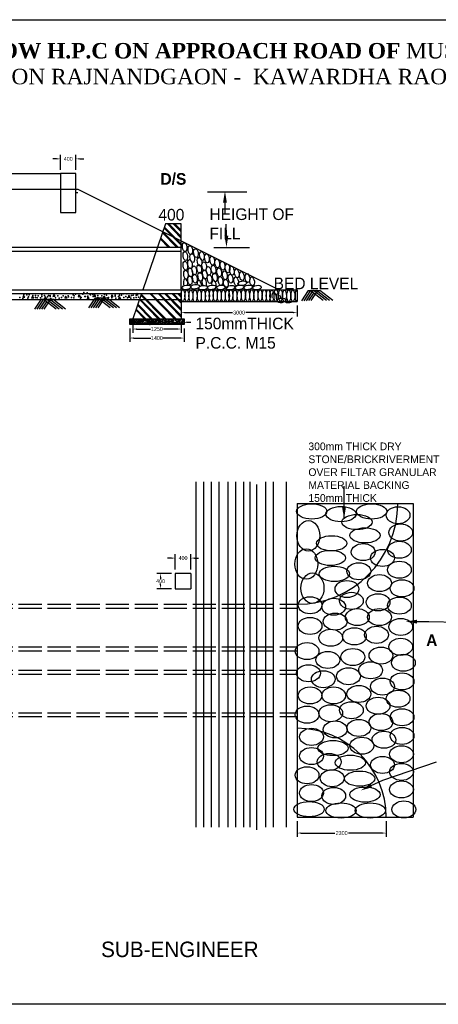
# Model space of a CAD drawing. Header units: inches. Extents: x 2258 to 46776, y 43776 to 70361.
# Tile 2 of 3: x 20608 to 31429, y 44930 to 70361. Entities that reach past the tile are written whole.
import ezdxf

# ---------------------------------------------------------------- set-up
doc = ezdxf.new("R2010")
doc.units = ezdxf.units.IN
doc.header["$MEASUREMENT"] = 0
doc.linetypes.add('ACAD_ISO02W100', pattern=[15, 12, -3])
doc.dimstyles.get("Standard").update_dxf_attribs({"dimtxt": 100.18, "dimasz": 100.18, "dimexe": 100.18, "dimexo": 100.0625, "dimgap": 10.09, "dimtad": 0, "dimtih": 1, "dimtoh": 1, "dimdec": 0, "dimzin": 0, "dimdsep": 46, "dimtxsty": 'Standard', "dimcen": 40.09, "dimadec": 0, "dimazin": 0, "dimtfac": 1, "dimtdec": 0, "dimtofl": 0, "dimtmove": 0, "dimatfit": 3, "dimfxl": 0, "dimtolj": 1, "dimtzin": 0, "dimarcsym": 0})

# ---------------------------------------------------------------- blocks, each defined once
blk = doc.blocks.new('*D1')
at = {"color": 0, "lineweight": -2, "transparency": 16777216}
for p, q in [((21563, 66767), (21463, 66767)), ((21663, 66485), (21663, 66867)), ((22063, 66485), (22063, 66867)), ((22163, 66767), (22263, 66767))]:
    blk.add_line(p, q, dxfattribs=at)
at = {"color": 0, "transparency": 16777216}
for points in [[(21563, 66784), (21563, 66750), (21663, 66767)], [(22163, 66784), (22163, 66750), (22063, 66767)]]:
    blk.add_solid(points, dxfattribs=at)
at = {"layer": 'Defpoints', "color": 0, "transparency": 16777216}
for p in [(22063, 66767), (21663, 66385), (22063, 66385)]:
    blk.add_point(p, dxfattribs=at)
at = {"color": 0, "transparency": 16777216, "insert": (21863, 66767), "char_height": 100.2, "attachment_point": 5}
blk.add_mtext('\\A1;400', dxfattribs=at)
blk = doc.blocks.new('*D3')
at = {"color": 0, "lineweight": -2, "transparency": 16777216}
for p, q in [((24781, 62877), (24781, 62696)), ((27781, 62983), (27781, 62696)), ((24881, 62796), (26112, 62796)), ((27681, 62796), (26450, 62796))]:
    blk.add_line(p, q, dxfattribs=at)
at = {"color": 0, "transparency": 16777216}
for points in [[(24881, 62812), (24881, 62779), (24781, 62796)], [(27681, 62812), (27681, 62779), (27781, 62796)]]:
    blk.add_solid(points, dxfattribs=at)
at = {"layer": 'Defpoints', "color": 0, "transparency": 16777216}
for p in [(27781, 63083), (24781, 62977), (27781, 62796)]:
    blk.add_point(p, dxfattribs=at)
at = {"color": 0, "transparency": 16777216, "insert": (26281, 62796), "char_height": 100.2, "attachment_point": 5}
blk.add_mtext('\\A1;3000', dxfattribs=at)
blk = doc.blocks.new('*D4')
at = {"color": 0, "lineweight": -2, "transparency": 16777216}
for p, q in [((23531, 62535), (23531, 62272)), ((23631, 62372), (23987, 62372)), ((24681, 62372), (24325, 62372)), ((24781, 62535), (24781, 62272))]:
    blk.add_line(p, q, dxfattribs=at)
at = {"color": 0, "transparency": 16777216}
for points in [[(23631, 62388), (23631, 62355), (23531, 62372)], [(24681, 62388), (24681, 62355), (24781, 62372)]]:
    blk.add_solid(points, dxfattribs=at)
at = {"layer": 'Defpoints', "color": 0, "transparency": 16777216}
for p in [(23531, 62635), (24781, 62635), (24781, 62372)]:
    blk.add_point(p, dxfattribs=at)
at = {"color": 0, "transparency": 16777216, "insert": (24156, 62372), "char_height": 100.2, "attachment_point": 5}
blk.add_mtext('\\A1;1250', dxfattribs=at)
blk = doc.blocks.new('*D5')
at = {"color": 0, "lineweight": -2, "transparency": 16777216}
for p, q in [((23456, 62385), (23456, 62039)), ((24856, 62385), (24856, 62039)), ((23556, 62139), (23996, 62139)), ((24756, 62139), (24317, 62139))]:
    blk.add_line(p, q, dxfattribs=at)
at = {"color": 0, "transparency": 16777216}
for points in [[(23556, 62156), (23556, 62122), (23456, 62139)], [(24756, 62156), (24756, 62122), (24856, 62139)]]:
    blk.add_solid(points, dxfattribs=at)
at = {"layer": 'Defpoints', "color": 0, "transparency": 16777216}
for p in [(23456, 62485), (24856, 62485), (24856, 62139)]:
    blk.add_point(p, dxfattribs=at)
at = {"color": 0, "transparency": 16777216, "insert": (24156, 62139), "char_height": 100.2, "attachment_point": 5}
blk.add_mtext('\\A1;1400', dxfattribs=at)
blk = doc.blocks.new('*D14')
at = {"color": 0, "lineweight": -2, "transparency": 16777216}
for p, q in [((27781, 49661), (27781, 49253)), ((30081, 49661), (30081, 49253)), ((27881, 49353), (28754, 49353)), ((29981, 49353), (29108, 49353))]:
    blk.add_line(p, q, dxfattribs=at)
at = {"color": 0, "transparency": 16777216}
for points in [[(27881, 49370), (27881, 49337), (27781, 49353)], [(29981, 49370), (29981, 49337), (30081, 49353)]]:
    blk.add_solid(points, dxfattribs=at)
at = {"layer": 'Defpoints', "color": 0, "transparency": 16777216}
for p in [(27781, 49761), (30081, 49761), (30081, 49353)]:
    blk.add_point(p, dxfattribs=at)
at = {"color": 0, "transparency": 16777216, "insert": (28931, 49353), "char_height": 100.2, "attachment_point": 5}
blk.add_mtext('\\A1;2300', dxfattribs=at)
blk = doc.blocks.new('*D15')
at = {"color": 0, "lineweight": -2, "transparency": 16777216}
for p, q in [((24631, 56162), (24631, 56556)), ((25031, 56162), (25031, 56556)), ((24531, 56455), (24431, 56455)), ((25131, 56455), (25231, 56455))]:
    blk.add_line(p, q, dxfattribs=at)
at = {"color": 0, "transparency": 16777216}
for points in [[(24531, 56472), (24531, 56439), (24631, 56455)], [(25131, 56472), (25131, 56439), (25031, 56455)]]:
    blk.add_solid(points, dxfattribs=at)
at = {"layer": 'Defpoints', "color": 0, "transparency": 16777216}
for p in [(25031, 56455), (24631, 56061), (25031, 56061)]:
    blk.add_point(p, dxfattribs=at)
at = {"color": 0, "transparency": 16777216, "insert": (24831, 56455), "char_height": 100.2, "attachment_point": 5}
blk.add_mtext('\\A1;400', dxfattribs=at)
blk = doc.blocks.new('*D16')
at = {"color": 0, "lineweight": -2, "transparency": 16777216}
for p, q in [((24531, 56061), (24150, 56061)), ((24251, 55961), (24251, 55922)), ((24251, 55762), (24251, 55801)), ((24531, 55661), (24150, 55661))]:
    blk.add_line(p, q, dxfattribs=at)
at = {"color": 0, "transparency": 16777216}
for points in [[(24234, 55961), (24267, 55961), (24251, 56061)], [(24234, 55762), (24267, 55762), (24251, 55661)]]:
    blk.add_solid(points, dxfattribs=at)
at = {"layer": 'Defpoints', "color": 0, "transparency": 16777216}
for p in [(24631, 56061), (24251, 55661), (24631, 55661)]:
    blk.add_point(p, dxfattribs=at)
at = {"color": 0, "transparency": 16777216, "insert": (24251, 55861), "char_height": 100.2, "attachment_point": 5}
blk.add_mtext('\\A1;400', dxfattribs=at)

msp = doc.modelspace()

# ---------------------------------------------------------------- linework, layer by layer
for p, q in [((17231.4, 66385.3), (21662.9, 66385.3)), ((22062.9, 66385.3), (21662.9, 66385.3)), ((21662.9, 66385.3), (21662.9, 65385.3)), ((22062.9, 65885.3), (22062.9, 66385.3)), ((16781.4, 65985.3), (22112.9, 65983.1)), ((22112.9, 65885.3), (22062.9, 65885.3)), ((22062.9, 65385.3), (22062.9, 65885.3)), ((22112.9, 65983.1), (27312.9, 63383.1)), ((25463.5, 65918.4), (26481.4, 65918.4)), ((25914, 65639.1), (25914, 65338.6)), ((21662.9, 65385.3), (22062.9, 65385.3)), ((24381.2, 65085.3), (23791.4, 63385.3)), ((24301, 64854.2), (24661.7, 64485.3)), ((24309.4, 64878.6), (24703.1, 64485.3)), ((24344.3, 64979), (24770.5, 64543.1)), ((24353.1, 65004.5), (24773.5, 64584.6)), ((24781.2, 65085.3), (24381.2, 65085.3)), ((24428.7, 65085.3), (24775.1, 64731)), ((24465, 65085.3), (24778, 64772.6)), ((24587, 65079.4), (24779.7, 64882.3)), ((24623.3, 65083), (24782.6, 64923.9)), ((24781.2, 63385.3), (24781.2, 65085.3)), ((25950.7, 64782), (25947.4, 65082.6)), ((24245.7, 64694.9), (24450.6, 64485.3)), ((24253.9, 64718.5), (24487.4, 64485.3)), ((19447.2, 64485.3), (24781.2, 64485.3)), ((19447.2, 64385.3), (24781.2, 64385.3)), ((25629.2, 64475.9), (26552.4, 64475.9)), ((19497.2, 63385.3), (24781.2, 63385.3)), ((24781.2, 63385.3), (24781.2, 62635.3)), ((24781.2, 63383.1), (27781.2, 63383.1)), ((27781.2, 63383.1), (27781.2, 63079.3)), ((28068.5, 63363.3), (27894.9, 63103.2)), ((28128.6, 63363.3), (27955.2, 63103.6)), ((28188.7, 63363.3), (28015.6, 63103.9)), ((28068.5, 63363.3), (28365.9, 63363.3)), ((28454.2, 63106.7), (28119.3, 63363.3)), ((28300.4, 63350.5), (28136.3, 63104.7)), ((28535.7, 63107.2), (28201.5, 63363.3)), ((28617.2, 63107.7), (28283.7, 63363.3)), ((28698.7, 63108.2), (28365.9, 63363.3)), ((19497.2, 63285.3), (24781.2, 63285.3)), ((19497.2, 63135.3), (24781.2, 63135.3)), ((20707.6, 63241.7), (20686.8, 63182.8)), ((20686.8, 63182.8), (20745.8, 63193.2)), ((20745.8, 63193.2), (20707.6, 63241.7)), ((20936.7, 63224.8), (20915.8, 63165.8)), ((20915.8, 63165.8), (20974.9, 63176.2)), ((20974.9, 63176.2), (20936.7, 63224.8)), ((21164.4, 63140.7), (20990.8, 62880.5)), ((21224.5, 63140.7), (21051.1, 62880.9)), ((21284.6, 63140.7), (21111.5, 62881.3)), ((21164.4, 63140.7), (21461.8, 63140.7)), ((21300.9, 63075), (21171.8, 62881.7)), ((21550.1, 62884), (21215.2, 63140.7)), ((21396.3, 63127.9), (21232.2, 62882)), ((21267.6, 63207.8), (21246.7, 63148.9)), ((21246.7, 63148.9), (21305.8, 63159.3)), ((21305.8, 63159.3), (21267.6, 63207.8)), ((21631.6, 62884.5), (21297.4, 63140.7)), ((21713.1, 62885), (21379.6, 63140.7)), ((21794.6, 62885.5), (21461.8, 63140.7)), ((21488.2, 63267.2), (21467.3, 63208.2)), ((21467.3, 63208.2), (21526.4, 63218.6)), ((21526.4, 63218.6), (21488.2, 63267.2)), ((21793.6, 63224.8), (21772.8, 63165.8)), ((21772.8, 63165.8), (21831.8, 63176.2)), ((21831.8, 63176.2), (21793.6, 63224.8)), ((22141.5, 63258.7), (22120.7, 63199.7)), ((22120.7, 63199.7), (22179.7, 63210.1)), ((22179.7, 63210.1), (22141.5, 63258.7)), ((22370.6, 63207.8), (22349.7, 63148.9)), ((22349.7, 63148.9), (22408.8, 63159.3)), ((22408.8, 63159.3), (22370.6, 63207.8)), ((22562.3, 63178.4), (22388.7, 62918.3)), ((22622.4, 63178.4), (22449, 62918.7)), ((22682.5, 63178.4), (22509.4, 62919)), ((22540.3, 63267.2), (22519.4, 63208.2)), ((22519.4, 63208.2), (22578.5, 63218.6)), ((22578.5, 63218.6), (22540.3, 63267.2)), ((22562.3, 63178.4), (22859.7, 63178.4)), ((22698.8, 63112.8), (22569.8, 62919.4)), ((22948, 62921.8), (22613.2, 63178.4)), ((22794.2, 63165.6), (22630.1, 62919.8)), ((23029.5, 62922.3), (22695.3, 63178.4)), ((22786.3, 63216.3), (22765.5, 63157.3)), ((22765.5, 63157.3), (22824.5, 63167.7)), ((23111, 62922.8), (22777.5, 63178.4)), ((22824.5, 63167.7), (22786.3, 63216.3)), ((23192.5, 62923.3), (22859.7, 63178.4)), ((22990, 63258.7), (22969.1, 63199.7)), ((22969.1, 63199.7), (23028.2, 63210.1)), ((23028.2, 63210.1), (22990, 63258.7)), ((23184.7, 63204), (23163.9, 63145)), ((23163.9, 63145), (23222.9, 63155.4)), ((23222.9, 63155.4), (23184.7, 63204)), ((23430.3, 63246.7), (23409.5, 63187.7)), ((23409.5, 63187.7), (23468.5, 63198.1)), ((23468.5, 63198.1), (23430.3, 63246.7)), ((23756.7, 63285.3), (23531.2, 62635.3)), ((23633.2, 63300), (23612.4, 63241)), ((23612.4, 63241), (23671.4, 63251.4)), ((23671.4, 63251.4), (23633.2, 63300)), ((23703.4, 63131.9), (24188.9, 62635.3)), ((23710.8, 63153.2), (24229.2, 62635.3)), ((23743.4, 63247), (24341.4, 62635.3)), ((23751, 63268.9), (24375.2, 62645.3)), ((23974.5, 63285.3), (24610, 62635.3)), ((23999.9, 63285.3), (24650.6, 62635.3)), ((24185.6, 63285.3), (24781.2, 62676.1)), ((24215.6, 63285.3), (24781.2, 62720.3)), ((24350.9, 63285.3), (24769.9, 62856.7)), ((24385.4, 63285.3), (24772.8, 62898.3)), ((24539.2, 63285.3), (24774.5, 63044.7)), ((24578.1, 63285.3), (24777.4, 63086.2)), ((24691.7, 63285.3), (24779.1, 63196)), ((24734.2, 63285.3), (24782, 63237.5)), ((24781.2, 63285.3), (24781.2, 63185.3)), ((24781.2, 63083.1), (27781.2, 63083.1)), ((28205, 63297.7), (28075.9, 63104.3)), ((23610.8, 62864.9), (23835.3, 62635.3)), ((23617.5, 62884.2), (23866.7, 62635.3)), ((23654.1, 62989.7), (24000.6, 62635.3)), ((23661.2, 63010.2), (24036.4, 62635.3)), ((24781.2, 62976.1), (24781.2, 62977.1)), ((23456.2, 62485.3), (23456.2, 62635.3)), ((23456.2, 62635.3), (23531.2, 62635.3)), ((23521.7, 62621.5), (23500.8, 62562.5)), ((23500.8, 62562.5), (23559.8, 62572.9)), ((23559.8, 62572.9), (23521.7, 62621.5)), ((23531.2, 62635.3), (24781.2, 62635.3)), ((23721.5, 62616.2), (23700.7, 62557.2)), ((23700.7, 62557.2), (23759.7, 62567.6)), ((23759.7, 62567.6), (23721.5, 62616.2)), ((23926.7, 62605.7), (23905.8, 62546.7)), ((23964.9, 62557.1), (23926.7, 62605.7)), ((24200.2, 62626.7), (24179.4, 62567.8)), ((24179.4, 62567.8), (24238.4, 62578.2)), ((24238.4, 62578.2), (24200.2, 62626.7)), ((24531.6, 62616.2), (24510.7, 62557.2)), ((24510.7, 62557.2), (24569.8, 62567.6)), ((24569.8, 62567.6), (24531.6, 62616.2)), ((24668.3, 62574.5), (24647.5, 62515.6)), ((24706.5, 62526), (24668.3, 62574.5)), ((24781.2, 62635.3), (24856.2, 62635.3)), ((24816.9, 62626.5), (24796, 62567.5)), ((24796, 62567.5), (24855.1, 62577.9)), ((24855.1, 62577.9), (24816.9, 62626.5)), ((24856.2, 62635.3), (24856.2, 62485.3)), ((24856.2, 62485.3), (23456.2, 62485.3)), ((23637.4, 62553.2), (23616.5, 62494.2)), ((23616.5, 62494.2), (23675.6, 62504.6)), ((23675.6, 62504.6), (23637.4, 62553.2)), ((23842.5, 62553.2), (23821.7, 62494.2)), ((23821.7, 62494.2), (23880.7, 62504.6)), ((23880.7, 62504.6), (23842.5, 62553.2)), ((23905.8, 62546.7), (23964.9, 62557.1)), ((24068.7, 62558.4), (24047.9, 62499.4)), ((24047.9, 62499.4), (24106.9, 62509.8)), ((24106.9, 62509.8), (24068.7, 62558.4)), ((24358, 62558.4), (24337.1, 62499.4)), ((24337.1, 62499.4), (24396.2, 62509.8)), ((24396.2, 62509.8), (24358, 62558.4)), ((24647.5, 62515.6), (24706.5, 62526)), ((24934.8, 62546.1), (25035, 62546.1)), ((25158.9, 58428.9), (25158.9, 49508.6)), ((25358.9, 58428.9), (25358.9, 49508.6)), ((25558.9, 58428.9), (25558.9, 49508.6)), ((25758.9, 58428.9), (25758.9, 49508.6)), ((25989.6, 58428.9), (25989.6, 49508.6)), ((26189.6, 58428.9), (26189.6, 49508.6)), ((26389.6, 58428.9), (26389.6, 49508.6)), ((26558.5, 58428.9), (26558.5, 49508.6)), ((26727.8, 58355.4), (26727.8, 49435.2)), ((26958.5, 58428.9), (26958.5, 49508.6)), ((27158.5, 58428.9), (27158.5, 49508.6)), ((27499.1, 58428.9), (27499.1, 49508.6)), ((28998.3, 57493.3), (28997.9, 58315.2)), ((27781.2, 57861.3), (30781.2, 57861.3)), ((27781.2, 57861.3), (27781.2, 49761.3)), ((30781.2, 57861.3), (30781.2, 49761.3)), ((25031, 56061.5), (24631, 56061.5)), ((24631, 56061.5), (24631, 55661.5)), ((25031, 56061.5), (25031, 55661.5)), ((24631, 55661.5), (25031, 55661.5)), ((30881.5, 54814), (31182, 54813.9)), ((31182, 54813.9), (31950.2, 54796.2)), ((29995, 50716.8), (31380.3, 51192.7)), ((29694.5, 50578.9), (29995, 50716.8)), ((27781.2, 49761.3), (30781.2, 49761.3))]:
    msp.add_line(p, q)
at = {"linetype": 'ACAD_ISO02W100', "ltscale": 50}
for p, q in [((11581.4, 55261.3), (27781.2, 55261.3)), ((11581.4, 55161.3), (27781.2, 55161.3)), ((11581.4, 54161.3), (27781.2, 54161.3)), ((11581.4, 54061.3), (27781.2, 54061.3)), ((11581.4, 53561.3), (27781.2, 53561.3)), ((11581.4, 53461.3), (27781.2, 53461.3)), ((11581.4, 52461.3), (27781.2, 52461.3)), ((11581.4, 52361.3), (27781.2, 52361.3))]:
    msp.add_line(p, q, dxfattribs=at)
msp.add_lwpolyline([(2257.9, 70361.4), (46775.6, 70361.4), (46775.6, 44930.2), (2257.9, 44930.2)], close=True)
for centre, radius, start, end in [((27781.2, 57861.3), 2600, 270, 0), ((27781.2, 49761.3), 2300, 0, 90)]:
    msp.add_arc(centre, radius, start, end)
for centre, major_axis, ratio in [((24872, 64487.3), (15.2, -114.4), 0.5024014), ((24889.2, 64255.5), (15.2, -114.4), 0.5024014), ((25018.1, 64410.1), (15.2, -114.4), 0.5024014), ((25164.2, 64332.8), (15.2, -114.4), 0.5024014), ((25318.9, 64255.5), (15.2, -114.4), 0.5024014), ((24889.2, 64006.5), (15.2, -114.4), 0.5024014), ((25009.5, 64049.4), (15.2, -114.4), 0.5024014), ((25069.7, 64204), (15.2, -114.4), 0.5024014), ((25258.8, 64109.5), (15.2, -114.4), 0.5024014), ((25379.1, 63989.3), (15.2, -114.4), 0.5024014), ((25447.9, 64195.4), (15.2, -114.4), 0.5024014), ((25585.4, 64135.3), (15.2, -114.4), 0.5024014), ((25714.3, 64066.6), (15.2, -114.4), 0.5024014), ((25851.8, 64006.5), (15.2, -114.4), 0.5024014), ((24906.4, 63774.7), (15.2, -114.4), 0.5024014), ((25018.1, 63834.8), (15.2, -114.4), 0.5024014), ((25121.3, 63886.3), (15.2, -114.4), 0.5024014), ((25250.2, 63920.7), (15.2, -114.4), 0.5024014), ((25276, 63723.2), (15.2, -114.4), 0.5024014), ((25396.3, 63783.3), (15.2, -114.4), 0.5024014), ((25490.8, 63869.1), (15.2, -114.4), 0.5024014), ((25619.7, 63903.5), (15.2, -114.4), 0.5024014), ((25765.8, 63834.8), (15.2, -114.4), 0.5024014), ((25911.9, 63757.5), (15.2, -114.4), 0.5024014), ((25980.7, 63937.8), (15.2, -114.4), 0.5024014), ((26092.4, 63877.7), (15.2, -114.4), 0.5024014), ((26221.3, 63809), (15.2, -114.4), 0.5024014), ((26350.3, 63740.4), (15.2, -114.4), 0.5024014), ((25009.5, 63628.7), (15.2, -114.4), 0.5024014), ((25138.5, 63671.7), (15.2, -114.4), 0.5024014), ((25516.6, 63663.1), (15.2, -114.4), 0.5024014), ((25654.1, 63706), (15.2, -114.4), 0.5024014), ((25800.2, 63611.6), (15.2, -114.4), 0.5024014), ((25937.7, 63542.9), (15.2, -114.4), 0.5024014), ((26058.1, 63671.7), (15.2, -114.4), 0.5024014), ((26204.2, 63603), (15.2, -114.4), 0.5024014), ((26361.3, 63554.4), (-114.4, -15.2), 0.5024014), ((26496.4, 63688.8), (15.2, -114.4), 0.5024014), ((26616.7, 63603), (15.2, -114.4), 0.5024014), ((24827.2, 63238), (0, -151.2), 0.3375184), ((24921.5, 63447.2), (-114.4, -15.2), 0.5024014), ((24929.4, 63228.8), (0, -151.2), 0.3375184), ((25033.4, 63228.8), (0, -151.2), 0.3375184), ((25143, 63464.2), (-114.4, -15.2), 0.5024014), ((25141, 63225.3), (0, -151.2), 0.3375184), ((25252.2, 63228.8), (0, -151.2), 0.3375184), ((25347.4, 63438.7), (-114.4, -15.2), 0.5024014), ((25356.2, 63225.3), (0, -151.2), 0.3375184), ((25460.2, 63228.8), (0, -151.2), 0.3375184), ((25577.4, 63447.2), (-114.4, -15.2), 0.5024014), ((25560.7, 63232.4), (0, -151.2), 0.3375184), ((25664.7, 63239.6), (0, -151.2), 0.3375184), ((25814.9, 63445.3), (-114.4, -15.2), 0.5024014), ((25768.7, 63228.8), (0, -151.2), 0.3375184), ((25872.7, 63228.8), (0, -151.2), 0.3375184), ((25976.7, 63228.8), (0, -151.2), 0.3375184), ((26054.4, 63441.4), (-114.4, -15.2), 0.5024014), ((26066.1, 63241.3), (0, -151.2), 0.3375184), ((26174.4, 63226.9), (0, -151.2), 0.3375184), ((26292.9, 63447.2), (-114.4, -15.2), 0.5024014), ((26282.6, 63226.9), (0, -151.2), 0.3375184), ((26390.9, 63241.3), (0, -151.2), 0.3375184), ((26514.3, 63447.2), (-114.4, -15.2), 0.5024014), ((26499.2, 63234.1), (0, -151.2), 0.3375184), ((26607.4, 63234.1), (0, -151.2), 0.3375184), ((26738.6, 63442.8), (-114.4, -15.2), 0.5024014), ((26715.7, 63234.1), (0, -151.2), 0.3375184), ((26823.9, 63241.3), (0, -151.2), 0.3375184), ((26931.3, 63234.3), (0, -151.2), 0.3375184), ((27032.4, 63233.6), (0, -151.2), 0.3375184), ((27127.1, 63226.9), (0, -151.2), 0.3375184), ((27235.3, 63234.1), (0, -151.2), 0.3375184), ((27350.8, 63241.3), (0, -151.2), 0.3375184), ((27451.9, 63226.9), (0, -151.2), 0.3375184), ((27563.5, 63229.8), (0, -151.2), 0.3375184), ((27669.8, 63229.8), (0, -151.2), 0.3375184), ((27379.2, 63109.5), (-114.4, -15.2), 0.5024014), ((28158.1, 57660.8), (-392.2, 0), 0.4999999), ((28914.3, 57592.2), (-392.2, 0), 0.4999999), ((29704.9, 57660.8), (-392.2, 0), 0.4999999), ((30388.1, 57562.8), (-308, 0), 0.7142855), ((29326.8, 57386.1), (-392.2, 0), 0.4999999), ((28071.5, 57030.5), (0, 395), 0.7499999), ((29533, 57042.8), (-392.2, 0), 0.4999999), ((30456.8, 57116.4), (-308, 0), 0.7142855), ((28673.7, 56836.7), (-392.2, 0), 0.4999999), ((29488.9, 56611), (-308, 0), 0.7142855), ((30422.4, 56670), (-308, 0), 0.7142855), ((28019.5, 56302.3), (0, 395), 0.7499999), ((28639.3, 56459), (-392.2, 0), 0.4999999), ((29985.7, 56458.3), (-308, 0), 0.7142855), ((28742.5, 56047), (-392.2, 0), 0.4999999), ((29374.2, 56114.7), (-308, 0), 0.7142855), ((30422.4, 56154.9), (-308, 0), 0.7142855), ((28175.7, 55678.1), (0, 395), 0.7499999), ((29909.3, 55809.2), (-308, 0), 0.7142855), ((29068.5, 55656.5), (-308, 0), 0.7142855), ((30491.2, 55674.2), (-308, 0), 0.7142855), ((28113, 55236.5), (-308, 0), 0.7142855), ((29183.1, 55351), (-308, 0), 0.7142855), ((29871.1, 55312.9), (-308, 0), 0.7142855), ((30422.4, 55227.8), (-308, 0), 0.7142855), ((28724.5, 55198.3), (-308, 0), 0.7142855), ((28762.7, 54816.5), (-308, 0), 0.7142855), ((29336, 54931.1), (-308, 0), 0.7142855), ((29909.3, 54931.1), (-308, 0), 0.7142855), ((28113, 54702), (-308, 0), 0.7142855), ((29832.8, 54472.9), (-308, 0), 0.7142855), ((30456.8, 54678.4), (-308, 0), 0.7142855), ((28648.1, 54396.5), (-308, 0), 0.7142855), ((29259.6, 54434.7), (-308, 0), 0.7142855), ((28036.6, 54052.9), (-308, 0), 0.7142855), ((30456.8, 54163.3), (-308, 0), 0.7142855), ((28571.6, 53823.8), (-308, 0), 0.7142855), ((29221.3, 53900.2), (-308, 0), 0.7142855), ((29947.5, 53938.4), (-308, 0), 0.7142855), ((30525.6, 53751.2), (-308, 0), 0.7142855), ((28074.8, 53480.2), (-308, 0), 0.7142855), ((29680, 53556.6), (-308, 0), 0.7142855), ((28457, 53327.5), (-308, 0), 0.7142855), ((29106.7, 53403.8), (-308, 0), 0.7142855), ((30491.2, 53270.5), (-308, 0), 0.7142855), ((29374.2, 52945.7), (-308, 0), 0.7142855), ((29985.7, 53136.6), (-308, 0), 0.7142855), ((28113, 52907.5), (-308, 0), 0.7142855), ((28724.5, 52907.5), (-308, 0), 0.7142855), ((30388.1, 52824.1), (-308, 0), 0.7142855), ((28648.1, 52449.3), (-308, 0), 0.7142855), ((29183.1, 52525.7), (-308, 0), 0.7142855), ((29871.1, 52640.2), (-308, 0), 0.7142855), ((28036.6, 52411.1), (-308, 0), 0.7142855), ((29947.5, 52220.2), (-308, 0), 0.7142855), ((30491.2, 52343.4), (-308, 0), 0.7142855), ((28762.7, 52029.3), (-308, 0), 0.7142855), ((29374.2, 52067.5), (-308, 0), 0.7142855), ((28151.2, 51838.4), (-308, 0), 0.7142855), ((30023.9, 51762.1), (-308, 0), 0.7142855), ((30491.2, 51862.7), (-308, 0), 0.7142855), ((28708.1, 51548.7), (-392.2, 0), 0.4999999), ((29450.7, 51609.3), (-308, 0), 0.7142855), ((28151.2, 51342.1), (-308, 0), 0.7142855), ((28609.9, 51189.4), (-308, 0), 0.7142855), ((30476.1, 51389.2), (-308, 0), 0.7142855), ((29154.9, 51170.9), (-392.2, 0), 0.4999999), ((29985.7, 51113), (-308, 0), 0.7142855), ((30476.1, 50934.2), (-308, 0), 0.7142855), ((28036.6, 50845.7), (-308, 0), 0.7142855), ((28686.3, 50769.4), (-308, 0), 0.7142855), ((29395.5, 50758.9), (-392.2, 0), 0.4999999), ((30476.1, 50479.2), (-308, 0), 0.7142855), ((28151.2, 50387.6), (-308, 0), 0.7142855), ((28724.5, 50311.2), (-308, 0), 0.7142855), ((29533, 50346.8), (-392.2, 0), 0.4999999), ((28089.4, 49969.1), (-392.2, 0), 0.4999999), ((28914.3, 49934.8), (-392.2, 0), 0.4999999), ((29670.5, 49934.8), (-392.2, 0), 0.4999999), ((30536.9, 49963.5), (-308, 0), 0.7142855)]:
    msp.add_ellipse(centre, major_axis=major_axis, ratio=ratio)
for centre, major_axis, ratio, start_param, end_param in [((24897.8, 63551.5), (15.2, -114.4), 0.5024014, 1.0982872, 5.2295883), ((25250.2, 63508.5), (15.2, -114.4), 0.5024014, 7.6246169, 10.8115723), ((25379.1, 63577.2), (15.2, -114.4), 0.5024014, 0.6284832, 5.4232736), ((25628.3, 63517.1), (15.2, -114.4), 0.5024014, 6.149739, 11.0359612), ((27184.9, 63205.2), (15.2, -114.4), 0.5024014, 1.0834626, 4.9633714), ((27776.2, 63229.8), (0, -151.2), 0.3375184, 3.0442773, 6.3805006), ((27299.7, 63173.4), (15.2, -114.4), 0.5024014, 3.3990132, 5.3963345), ((27299.7, 63173.4), (15.2, -114.4), 0.5024014, 1.4297807, 2.2272239), ((27577.7, 63112.5), (-114.4, -15.2), 0.5024014, 0.2690014, 2.3851493), ((27577.7, 63112.5), (-114.4, -15.2), 0.5024014, 5.172934, 5.5523754)]:
    msp.add_ellipse(centre, major_axis=major_axis, ratio=ratio, start_param=start_param, end_param=end_param)
for p in [(20612.3, 63189.5), (20685.9, 63156.8), (20718.7, 63263.1), (20792.3, 63254.9), (20816.9, 63173.1), (20833.3, 63205.8), (20849.6, 63254.9), (20931.5, 63197.6), (20947.9, 63238.5), (21021.5, 63238.5), (21021.5, 63189.5), (21062.5, 63181.3), (21087, 63230.3), (21144.3, 63181.3), (21177.1, 63254.9), (21185.2, 63214), (21250.7, 63238.5), (21324.4, 63205.8), (21357.1, 63238.5), (21398.1, 63238.5), (21398.1, 63214), (21417.7, 63157.7), (21536, 63175.9), (21590.6, 63230.5), (21627, 63166.8), (21690.7, 63185), (21736.3, 63230.5), (21863.7, 63230.5), (21872.8, 63203.2), (21945.6, 63185), (21991.1, 63257.7), (22009.3, 63175.9), (22018.4, 63230.5), (22054.8, 63275.9), (22182.2, 63166.8), (22200.4, 63185), (22236.8, 63275.9), (22264.1, 63312.3), (22291.4, 63212.3), (22309.6, 63212.3), (22355.1, 63303.2), (22373.3, 63221.4), (22409.8, 63285), (22437.1, 63257.7), (22500.8, 63266.8), (22509.9, 63212.3), (22573.6, 63166.8), (22628.2, 63239.6), (22628.2, 63185), (22728.3, 63230.5), (22801.1, 63266.8), (22801.1, 63203.2), (22855.7, 63248.6), (22901.2, 63185), (22992.2, 63175.9), (23074.2, 63248.6), (23074.2, 63221.4), (23092.4, 63166.8), (23165.2, 63212.3), (23192.5, 63248.6), (23238, 63248.6), (23283.5, 63285), (23301.7, 63185), (23356.3, 63212.3), (23374.5, 63285), (23392.7, 63175.9), (23483.7, 63166.8), (23501.9, 63239.6), (23538.3, 63248.6), (23556.5, 63175.9), (23620.2, 63185), (23683.9, 63194.1), (24780.3, 63172), (24781.2, 63285.2), (23477.3, 62603.8), (23497.2, 62621.4), (23497.2, 62590.6), (23550.2, 62610.4), (23565.6, 62595), (23565.6, 62561.9), (23583.3, 62586.2), (23585.5, 62614.8), (23609.8, 62564.1), (23616.4, 62577.3), (23627.5, 62606), (23636.3, 62590.6), (23647.3, 62619.2), (23665, 62577.3), (23665, 62564.1), (23678.2, 62583.9), (23687.1, 62606), (23706.9, 62608.2), (23759.9, 62606), (23775.4, 62570.7), (23779.8, 62610.4), (23790.8, 62590.6), (23804.1, 62590.6), (23824, 62588.4), (23832.8, 62614.8), (23846, 62588.4), (23850.4, 62614.8), (23852.7, 62588.4), (23872.5, 62586.2), (23896.8, 62617), (23901.2, 62601.6), (23954.2, 62617), (23976.3, 62588.4), (23976.3, 62566.3), (23996.2, 62614.8), (24022.6, 62586.2), (24031.5, 62614.8), (24051.3, 62572.9), (24055.8, 62606), (24064.6, 62572.9), (24097.7, 62621.4), (24099.9, 62575.1), (24117.6, 62619.2), (24119.8, 62575.1), (24133, 62601.6), (24135.2, 62564.1), (24155.1, 62583.9), (24168.4, 62628.1), (24168.4, 62595), (24239.9, 62613.4), (24251, 62594), (24256.6, 62563.4), (24281.6, 62613.4), (24309.4, 62588.4), (24317.7, 62613.4), (24356.6, 62594), (24359.4, 62571.8), (24373.3, 62616.2), (24390, 62580.1), (24403.9, 62616.2), (24428.9, 62577.3), (24453.9, 62610.6), (24476.1, 62577.3), (24492.8, 62619), (24562.3, 62619), (24579, 62591.2), (24629, 62599.5), (24642.9, 62632.8), (24648.4, 62591.2), (24670.7, 62607.9), (24706.8, 62607.9), (24706.8, 62566.2), (24712.3, 62588.4), (24745.7, 62619), (24748.5, 62574.5), (24767.9, 62607.9), (23477.3, 62557.5), (23477.3, 62522.2), (23488.4, 62502.3), (23499.4, 62542), (23514.9, 62500.1), (23517.1, 62531), (23543.6, 62546.5), (23554.6, 62502.3), (23572.3, 62528.8), (23581.1, 62504.5), (23592.1, 62542), (23689.3, 62537.6), (23700.3, 62502.3), (23702.5, 62515.6), (23724.6, 62504.5), (23726.8, 62535.4), (23753.3, 62513.4), (23775.4, 62535.4), (23784.2, 62495.7), (23793, 62522.2), (23797.5, 62557.5), (23899, 62548.7), (23901.2, 62522.2), (23921.1, 62504.5), (23938.8, 62509), (23949.8, 62520), (23976.3, 62546.5), (23976.3, 62489.1), (23982.9, 62517.8), (24005, 62559.7), (24009.4, 62517.8), (24013.8, 62502.3), (24035.9, 62537.6), (24097.7, 62493.5), (24102.1, 62555.3), (24119.8, 62528.8), (24137.5, 62497.9), (24144.1, 62522.2), (24168.4, 62502.3), (24177.2, 62533.2), (24197.1, 62542), (24208.1, 62500.1), (24232.4, 62553.1), (24239, 62513.4), (24254.5, 62526.6), (24290, 62555.1), (24298.3, 62513.5), (24317.7, 62546.8), (24406.7, 62549.6), (24415, 62494), (24426.1, 62524.6), (24453.9, 62544), (24453.9, 62502.4), (24487.3, 62538.4), (24492.8, 62513.5), (24528.9, 62513.5), (24553.9, 62544), (24567.8, 62516.2), (24579, 62560.7), (24598.4, 62527.3), (24604, 62505.1), (24620.6, 62544), (24626.2, 62524.6), (24662.3, 62505.1), (24706.8, 62510.7), (24737.4, 62544), (24751.2, 62505.1), (24762.4, 62527.3), (24776.3, 62510.7), (24787.4, 62549.6), (24826.3, 62555.1), (24826.3, 62524.6), (24826.3, 62510.7)]:
    msp.add_point(p)
at = {"ltscale": 25}
for points in [[(25864, 65639.1), (25964.1, 65639.1), (25914, 65939.7)], [(26000.8, 64782.6), (25900.6, 64781.5), (25954, 64481.5)], [(29041.4, 57770.5), (28941.2, 57769.4), (28994.6, 57469.4)], [(30881.5, 54763.9), (30881.5, 54864.1), (30581, 54814.2)], [(29715.4, 50533.3), (29673.6, 50624.4), (29421.3, 50453.6)]]:
    msp.add_solid(points, dxfattribs=at)
msp.add_solid([(24934.8, 62562.8), (24934.8, 62529.4), (24834.6, 62546.1)])

# ---------------------------------------------------------------- texts
for s, insert, char_height, width, attachment_point in [('\\pt7364;{\\fTimes New Roman|b1|i0|c0|p18;CONSTRUCTION OF 900 MM DIA  TWO ROW H.P.C ON APPROACH ROAD OF \\fTimes New Roman|b0|i0|c0|p18;MUSKA NALA ON KHAIRAGARH  BYPASS  ROAD ON RAJNANDGAON -  KAWARDHA RAOD.}', (26319.4, 69759.8), 400, 36933.403, 2), ('{\\fVrinda|b1|i0|c0|p2;D/S}', (24247.1, 66399.1), 300, 4550.051, 1), ('\\A1;400', (24195.3, 65474), 300, 13906.361, 1), ('{\\fVrinda|b0|i0|c0|p2;HEIGHT OF \\PFILL}', (25513.9, 65487.4), 300, 13906.361, 1), ('{\\fVrinda|b0|i0|c0|p2;BED LEVEL}', (27173.1, 63699.2), 300, 13906.361, 1), ('{\\fVrinda|b0|i0|c0|p2;150mmTHICK \\PP.C.C. M15}', (25153.2, 62665.4), 300, 13906.361, 1), ('{\\fVrinda|b0|i0|c0|p2;300mm THICK DRY STONE/BRICKRIVERMENT \\POVER FILTAR GRANULAR MATERIAL BACKING \\P150mm THICK}', (28071.1, 59441.3), 200, 4286.791, 1), ('{\\fVrinda|b1|i0|c0|p2;A}', (31114.8, 54482.9), 300, 3330.744, 1), ('{\\fVrinda|b0|i0|c0|p2;SUB-ENGINEER}', (24748.3, 46549.5), 400, 5727.282, 2)]:
    msp.add_mtext(s, dxfattribs=dict(insert=insert, char_height=char_height, width=width, attachment_point=attachment_point))

# ---------------------------------------------------------------- dimensions: what is measured, and where the dimension line sits
for base, p1, p2, picture, middle in [((22062.9, 66767.1), (21662.9, 66385.3), (22062.9, 66385.3), '*D1', (21862.9, 66767.1)), ((27781.2, 62795.8), (24781.2, 62977.1), (27781.2, 63083.1), '*D3', (26281.2, 62795.8)), ((24781.2, 62371.8), (23531.2, 62635.3), (24781.2, 62635.3), '*D4', (24156.2, 62371.8)), ((24856.2, 62139), (23456.2, 62485.3), (24856.2, 62485.3), '*D5', (24156.2, 62139)), ((25031, 56455.5), (24631, 56061.5), (25031, 56061.5), '*D15', (24831, 56455.5)), ((30081.2, 49353.3), (27781.2, 49761.3), (30081.2, 49761.3), '*D14', (28931.2, 49353.3))]:
    dim = msp.add_linear_dim(base=base, p1=p1, p2=p2, dimstyle='Standard')
    dim.commit()
    dim.dimension.update_dxf_attribs({"geometry": picture, "text_midpoint": middle})
dim = msp.add_linear_dim(base=(24250.6, 55661.5), p1=(24631, 56061.5), p2=(24631, 55661.5), angle=90, dimstyle='Standard')
dim.commit()
dim.dimension.update_dxf_attribs({"geometry": '*D16', "text_midpoint": (24250.6, 55861.5)})

doc.saveas('drawing.dxf')
